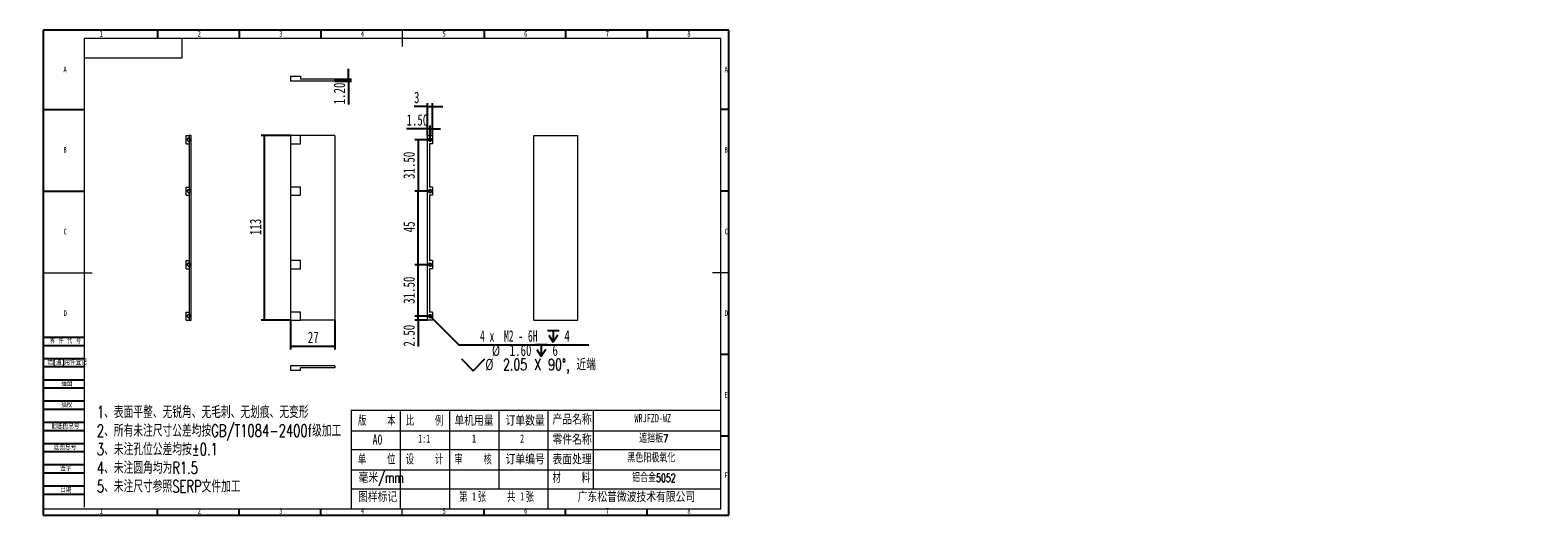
# Model space of a CAD drawing. Header units: millimetres. Extents: x -8 to 916, y -4 to 297.
import ezdxf

# ---------------------------------------------------------------- set-up
doc = ezdxf.new("R2010")
doc.units = ezdxf.units.MM
for name, color, linetype in [('10', 7, 'Continuous'), ('5', 7, 'Continuous'), ('9', 7, 'Continuous')]:
    doc.layers.add(name, color=color, linetype=linetype)
doc.styles.add('SLDTEXTSTYLE0', font='TXT', dxfattribs={"width": 0.7, "bigfont": 'bigfont'})
doc.styles.add('SLDTEXTSTYLE1', font='TXT', dxfattribs={"width": 0.7})
doc.styles.add('SLDTEXTSTYLE2', font='TXT', dxfattribs={"width": 0.614286, "bigfont": 'bigfont'})
doc.styles.add('SLDTEXTSTYLE3', font='TXT', dxfattribs={"width": 0.566667, "bigfont": 'bigfont'})
doc.styles.add('SLDTEXTSTYLE4', font='TXT', dxfattribs={"width": 0.616667})
doc.dimstyles.new('SLDDIMSTYLE0', dxfattribs={"dimtxt": 7, "dimasz": 4.08, "dimexe": 0, "dimexo": 0.0625, "dimgap": 1.75, "dimtad": 2, "dimrnd": 1e-09, "dimzin": 12, "dimdsep": 46, "dimtxsty": 'SLDTEXTSTYLE1', "dimsah": 1, "dimcen": 0.09, "dimadec": 0, "dimazin": 3, "dimtfac": 1, "dimtofl": 0, "dimtmove": 0, "dimatfit": 3, "dimfxl": 0, "dimfrac": 2, "dimtolj": 1, "dimtzin": 12, "dimarcsym": 0})
doc.dimstyles.new('SLDDIMSTYLE1', dxfattribs={"dimtxt": 7, "dimasz": 4.08, "dimexe": 0, "dimexo": 0.0625, "dimgap": 1.75, "dimtad": 2, "dimrnd": 1e-09, "dimzin": 4, "dimdsep": 46, "dimtxsty": 'SLDTEXTSTYLE1', "dimsah": 1, "dimcen": 0.09, "dimadec": 0, "dimazin": 1, "dimtfac": 1, "dimtmove": 0, "dimatfit": 0, "dimfxl": 0, "dimfrac": 2, "dimtolj": 1, "dimtzin": 12, "dimarcsym": 0})
doc.dimstyles.new('SLDDIMSTYLE2', dxfattribs={"dimtxt": 7, "dimasz": 4.08, "dimexe": 0, "dimexo": 0.0625, "dimgap": 1.75, "dimtad": 2, "dimrnd": 1e-09, "dimzin": 12, "dimdsep": 46, "dimtxsty": 'SLDTEXTSTYLE1', "dimsah": 1, "dimcen": 0.09, "dimadec": 0, "dimazin": 3, "dimtfac": 1, "dimtmove": 0, "dimatfit": 0, "dimfxl": 0, "dimfrac": 2, "dimtolj": 1, "dimtzin": 12, "dimarcsym": 0})
doc.dimstyles.new('SLDDIMSTYLE3', dxfattribs={"dimtxt": 7, "dimasz": 4.08, "dimexe": 0, "dimexo": 0.0625, "dimgap": 1.75, "dimtad": 2, "dimrnd": 1e-09, "dimzin": 4, "dimdsep": 46, "dimtxsty": 'SLDTEXTSTYLE1', "dimsah": 1, "dimcen": 0.09, "dimadec": 0, "dimazin": 1, "dimtfac": 1, "dimtofl": 0, "dimtmove": 0, "dimatfit": 3, "dimfxl": 0, "dimfrac": 2, "dimtolj": 1, "dimtzin": 12, "dimarcsym": 0})
doc.dimstyles.new('SLDDIMSTYLE4', dxfattribs={"dimtxt": 7, "dimasz": 4.08, "dimexe": 0, "dimexo": 0.0625, "dimgap": 1.75, "dimtad": 0, "dimtih": 1, "dimtoh": 1, "dimdec": 6, "dimrnd": 1e-09, "dimzin": 12, "dimdsep": 46, "dimtxsty": 'SLDTEXTSTYLE1', "dimblk1": 'NONE', "dimsah": 1, "dimcen": 0, "dimadec": 0, "dimazin": 3, "dimtfac": 1, "dimtmove": 0, "dimatfit": 3, "dimldrblk": 'NONE', "dimfxl": 0, "dimfrac": 2, "dimtolj": 1, "dimtzin": 12, "dimarcsym": 0})

# ---------------------------------------------------------------- blocks, each defined once
blk = doc.blocks.new('SW_NOTE_0')
at = {"layer": '10', "color": 0, "attachment_point": 1, "style": 'SLDTEXTSTYLE0'}
for s, insert, char_height in [('1\\M+18141\\M+1955C\\M+196CA\\M+195BD\\M+190AE\\M+18141\\M+19DD9锐\\M+18A70\\M+18141\\M+19DD9\\M+196D1\\M+18E68\\M+18141\\M+19DD9划\\M+18DAD\\M+18141\\M+19DD9变\\M+18C60', (0, 9.55), 7.40833), ('2\\M+18141\\M+18F8A\\M+1974C\\M+196A2\\M+1928D\\M+18EDA\\M+190A1\\M+18CF6\\M+18DB7\\M+18BCF\\M+188C2GB/T1084-2400f级\\M+189C1\\M+18D48', (0, -1.83), 7.40833), ('3\\M+18141\\M+196A2\\M+1928D\\M+18D45\\M+188CA\\M+18CF6\\M+18DB7\\M+18BCF\\M+188C2\\M+1817D0.1', (0, -13.21), 7.4083), ('4\\M+18141\\M+196A2\\M+1928D圆\\M+18A70\\M+18BCF为R1.5', (0, -24.58), 7.4083), ('5\\M+18141\\M+196A2\\M+1928D\\M+18EDA\\M+190A1\\M+18E51\\M+18FC6SERP\\M+195B6\\M+18C8F\\M+189C1\\M+18D48', (0, -35.96), 7.4083)]:
    blk.add_mtext(s, dxfattribs=dict(at, insert=insert, char_height=char_height))
blk = doc.blocks.new('_D')
at = {"layer": '10'}
for p, q in [((151.52, 119.43), (151.52, 101.43)), ((178.52, 119.43), (178.52, 101.43)), ((178.52, 103.43), (151.52, 103.43))]:
    blk.add_line(p, q, dxfattribs=at)
for points in [[(151.52, 103.43), (155.6, 102.92), (155.6, 103.94)], [(178.52, 103.43), (174.44, 103.94), (174.44, 102.92)]]:
    blk.add_solid(points, dxfattribs=at)
at = {"layer": '10', "insert": (162.05, 112.46), "char_height": 7, "attachment_point": 1, "style": 'SLDTEXTSTYLE1'}
blk.add_mtext('27', dxfattribs=at)
blk = doc.blocks.new('_D_1')
at = {"layer": '10'}
for p, q in [((151.52, 232.43), (133.52, 232.43)), ((135.52, 119.43), (135.52, 232.43)), ((151.52, 119.43), (133.52, 119.43))]:
    blk.add_line(p, q, dxfattribs=at)
for points in [[(135.52, 232.43), (135.01, 228.35), (136.03, 228.35)], [(135.52, 119.43), (136.03, 123.51), (135.01, 123.51)]]:
    blk.add_solid(points, dxfattribs=at)
at = {"layer": '10', "insert": (126.5, 171.53), "char_height": 7, "attachment_point": 1, "rotation": 90, "style": 'SLDTEXTSTYLE1'}
blk.add_mtext('113', dxfattribs=at)
blk = doc.blocks.new('_D_2')
at = {"layer": '10'}
for p, q in [((235.42, 236.54), (222.5, 236.54)), ((235.42, 232.43), (235.42, 238.54)), ((236.92, 236.54), (235.42, 236.54)), ((236.92, 229.93), (236.92, 238.54)), ((236.92, 236.54), (243.27, 236.54))]:
    blk.add_line(p, q, dxfattribs=at)
for points in [[(235.42, 236.54), (231.34, 237.05), (231.34, 236.03)], [(236.92, 236.54), (241, 236.03), (241, 237.05)]]:
    blk.add_solid(points, dxfattribs=at)
at = {"layer": '10', "insert": (222.5, 245.56), "char_height": 7, "attachment_point": 1, "style": 'SLDTEXTSTYLE1'}
blk.add_mtext('1.50', dxfattribs=at)
blk = doc.blocks.new('_D_3')
at = {"layer": '10'}
for p, q in [((235.42, 250.35), (227.1, 250.35)), ((235.42, 232.43), (235.42, 252.35)), ((235.42, 250.35), (238.42, 250.35)), ((238.42, 232.43), (238.42, 252.35)), ((238.42, 250.35), (244.77, 250.35))]:
    blk.add_line(p, q, dxfattribs=at)
for points in [[(235.42, 250.35), (231.34, 250.85), (231.34, 249.84)], [(238.42, 250.35), (242.5, 249.84), (242.5, 250.85)]]:
    blk.add_solid(points, dxfattribs=at)
at = {"layer": '10', "insert": (227.1, 259.37), "char_height": 7, "attachment_point": 1, "style": 'SLDTEXTSTYLE1'}
blk.add_mtext('3', dxfattribs=at)
blk = doc.blocks.new('_D_4')
at = {"layer": '10'}
for p, q in [((236.92, 229.93), (227.56, 229.93)), ((229.56, 229.93), (229.56, 198.43)), ((236.92, 198.43), (227.56, 198.43))]:
    blk.add_line(p, q, dxfattribs=at)
for points in [[(229.56, 229.93), (229.05, 225.85), (230.06, 225.85)], [(229.56, 198.43), (230.06, 202.51), (229.05, 202.51)]]:
    blk.add_solid(points, dxfattribs=at)
at = {"layer": '10', "insert": (220.53, 205.92), "char_height": 7, "attachment_point": 1, "rotation": 90, "style": 'SLDTEXTSTYLE1'}
blk.add_mtext('31.50', dxfattribs=at)
blk = doc.blocks.new('_D_5')
at = {"layer": '10'}
for p, q in [((236.92, 198.43), (227.56, 198.43)), ((229.56, 153.43), (229.56, 198.43)), ((236.92, 153.43), (227.56, 153.43))]:
    blk.add_line(p, q, dxfattribs=at)
for points in [[(229.56, 198.43), (229.05, 194.35), (230.06, 194.35)], [(229.56, 153.43), (230.06, 157.51), (229.05, 157.51)]]:
    blk.add_solid(points, dxfattribs=at)
at = {"layer": '10', "insert": (220.53, 173.24), "char_height": 7, "attachment_point": 1, "rotation": 90, "style": 'SLDTEXTSTYLE1'}
blk.add_mtext('45', dxfattribs=at)
blk = doc.blocks.new('_D_6')
at = {"layer": '10'}
for p, q in [((236.92, 153.43), (227.56, 153.43)), ((229.56, 121.93), (229.56, 153.43)), ((236.92, 121.93), (227.56, 121.93))]:
    blk.add_line(p, q, dxfattribs=at)
for points in [[(229.56, 153.43), (229.05, 149.35), (230.06, 149.35)], [(229.56, 121.93), (230.06, 126.01), (229.05, 126.01)]]:
    blk.add_solid(points, dxfattribs=at)
at = {"layer": '10', "insert": (220.53, 129.47), "char_height": 7, "attachment_point": 1, "rotation": 90, "style": 'SLDTEXTSTYLE1'}
blk.add_mtext('31.50', dxfattribs=at)
blk = doc.blocks.new('_D_7')
at = {"layer": '10'}
for p, q in [((236.92, 121.93), (227.56, 121.93)), ((229.56, 121.93), (229.56, 128.28)), ((229.56, 119.43), (229.56, 121.93)), ((235.42, 119.43), (227.56, 119.43)), ((229.56, 119.43), (229.56, 103.29))]:
    blk.add_line(p, q, dxfattribs=at)
for points in [[(229.56, 121.93), (230.06, 126.01), (229.05, 126.01)], [(229.56, 119.43), (229.05, 115.35), (230.06, 115.35)]]:
    blk.add_solid(points, dxfattribs=at)
at = {"layer": '10', "insert": (220.53, 103.29), "char_height": 7, "attachment_point": 1, "rotation": 90, "style": 'SLDTEXTSTYLE1'}
blk.add_mtext('2.50', dxfattribs=at)
blk = doc.blocks.new('SW_SYMBOL_HOLE_DEPTH')
at = {"layer": '10', "color": 0}
for p, q in [((0, 875), (800, 875)), ((100, 555), (400, 75)), ((400, 875), (400, 75)), ((700, 555), (400, 75))]:
    blk.add_line(p, q, dxfattribs=at)
blk = doc.blocks.new('SW_SYMBOL_HOLE_SINK')
at = {"layer": '10', "color": 0}
for p, q in [((0, 875), (800, 75)), ((800, 75), (1600, 875))]:
    blk.add_line(p, q, dxfattribs=at)
blk = doc.blocks.new('_D_8')
at = {"layer": '10'}
for p, q in [((236.2, 122.66), (237.65, 121.21)), ((237.65, 121.21), (254.5, 104.35)), ((254.5, 104.35), (334.2, 104.35))]:
    blk.add_line(p, q, dxfattribs=at)
blk.add_solid([(237.65, 121.21), (240.17, 117.96), (240.89, 118.68)], dxfattribs=at)
at = {"layer": '10', "xscale": 0.009023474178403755, "yscale": 0.009023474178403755, "zscale": 0.009023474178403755}
for name, p in [('SW_SYMBOL_HOLE_DEPTH', (308.82, 105.31)), ('SW_SYMBOL_HOLE_DEPTH', (301.49, 96.57)), ('SW_SYMBOL_HOLE_SINK', (256.09, 87.83))]:
    blk.add_blockref(name, p, dxfattribs=at)
at = {"layer": '10', "char_height": 7, "attachment_point": 1}
for s, insert, style in [('4 x  M2 - 6H', (267.53, 113.29), 'SLDTEXTSTYLE4'), ('4', (319.24, 113.29), 'SLDTEXTSTYLE1'), ('%%c', (274.87, 104.58), 'SLDTEXTSTYLE1'), ('1.60', (285.72, 104.55), 'SLDTEXTSTYLE1'), ('6', (311.91, 104.55), 'SLDTEXTSTYLE1'), ('%%c', (270.81, 95.84), 'SLDTEXTSTYLE1'), ('2.05 X 90\\M+1818B, \\M+18BDF\\M+1925B', (281.67, 95.81), 'SLDTEXTSTYLE0')]:
    blk.add_mtext(s, dxfattribs=dict(at, insert=insert, style=style))
blk = doc.blocks.new('_NONE')
blk = doc.blocks.new('_D_9')
at = {"layer": '10'}
for p, q in [((186.88, 266.96), (186.88, 273.31)), ((178.52, 266.96), (188.88, 266.96)), ((178.52, 265.76), (188.88, 265.76)), ((186.88, 266.96), (186.88, 265.76)), ((186.88, 265.76), (186.88, 251.57))]:
    blk.add_line(p, q, dxfattribs=at)
for points in [[(186.88, 266.96), (187.39, 271.04), (186.37, 271.04)], [(186.88, 265.76), (186.37, 261.68), (187.39, 261.68)]]:
    blk.add_solid(points, dxfattribs=at)
at = {"layer": '10', "insert": (177.86, 251.57), "char_height": 7, "attachment_point": 1, "rotation": 90, "style": 'SLDTEXTSTYLE1'}
blk.add_mtext('1.20', dxfattribs=at)

msp = doc.modelspace()

# ---------------------------------------------------------------- linework, layer by layer
at = {"color": 7, "linetype": 'Continuous', "lineweight": 15}
for p, q in [((151.5190326, 268.7565691), (157.5190327, 268.7565691)), ((151.5190326, 268.7565691), (151.5190326, 265.756563)), ((157.5190327, 268.7565691), (157.5190327, 266.9565684)), ((178.5190333, 265.756563), (151.5190326, 265.756563)), ((178.5190333, 266.9565684), (157.5190327, 266.9565684)), ((178.5190333, 266.9565684), (178.5190333, 265.756563)), ((87.5284591, 227.4315762), (87.5284591, 232.4315752)), ((87.5284591, 232.4315752), (89.3284597, 232.4315752)), ((90.5284651, 232.4315752), (89.3284597, 232.4315752)), ((89.3284597, 232.4315752), (89.3284597, 119.4315771)), ((90.5284651, 119.4315771), (90.5284651, 232.4315752)), ((157.5190327, 232.4315752), (151.5190326, 232.4315752)), ((151.5190326, 232.4315752), (151.5190326, 227.4315762)), ((157.5190327, 227.4315762), (157.5190327, 232.4315752)), ((178.5190333, 232.4315752), (157.5190327, 232.4315752)), ((178.5190333, 232.4315752), (178.5190333, 119.4315771)), ((235.4204212, 232.4315752), (238.4204273, 232.4315752)), ((235.4204212, 119.4315771), (235.4204212, 232.4315752)), ((238.4204273, 232.4315752), (238.4204273, 227.4315762)), ((300.4332951, 232.4315752), (327.4332958, 232.4315752)), ((300.4332951, 119.4315771), (300.4332951, 232.4315752)), ((327.4332958, 119.4315771), (327.4332958, 232.4315752)), ((87.5284591, 227.4315762), (89.3284597, 227.4315762)), ((151.5190326, 227.4315762), (157.5190327, 227.4315762)), ((151.5190326, 227.4315762), (151.5190326, 200.9315746)), ((236.6204267, 229.1899542), (236.6204267, 230.6731934)), ((238.4204273, 227.4315762), (236.6204267, 227.4315762)), ((236.6204267, 227.4315762), (236.6204267, 200.9315746)), ((87.5284591, 195.9315748), (87.5284591, 200.9315746)), ((87.5284591, 200.9315746), (89.3284597, 200.9315746)), ((87.5284591, 195.9315748), (89.3284597, 195.9315748)), ((157.5190327, 200.9315746), (151.5190326, 200.9315746)), ((151.5190326, 200.9315746), (151.5190326, 195.9315748)), ((151.5190326, 195.9315748), (157.5190327, 195.9315748)), ((151.5190326, 195.9315748), (151.5190326, 155.9315747)), ((157.5190327, 195.9315748), (157.5190327, 200.9315746)), ((238.4204273, 200.9315746), (236.6204267, 200.9315746)), ((236.6204267, 197.6899546), (236.6204267, 199.1731948)), ((238.4204273, 195.9315748), (236.6204267, 195.9315748)), ((236.6204267, 195.9315748), (236.6204267, 155.9315747)), ((238.4204273, 200.9315746), (238.4204273, 195.9315748)), ((87.5284591, 150.9315739), (87.5284591, 155.9315747)), ((87.5284591, 155.9315747), (89.3284597, 155.9315747)), ((87.5284591, 150.9315739), (89.3284597, 150.9315739)), ((157.5190327, 155.9315747), (151.5190326, 155.9315747)), ((151.5190326, 155.9315747), (151.5190326, 150.9315739)), ((151.5190326, 150.9315739), (157.5190327, 150.9315739)), ((151.5190326, 150.9315739), (151.5190326, 124.4315761)), ((157.5190327, 150.9315739), (157.5190327, 155.9315747)), ((238.4204273, 155.9315747), (236.6204267, 155.9315747)), ((236.6204267, 152.6899556), (236.6204267, 154.1731949)), ((238.4204273, 150.9315739), (236.6204267, 150.9315739)), ((236.6204267, 150.9315739), (236.6204267, 124.4315761)), ((238.4204273, 155.9315747), (238.4204273, 150.9315739)), ((87.5284591, 119.4315771), (87.5284591, 124.4315761)), ((87.5284591, 124.4315761), (89.3284597, 124.4315761)), ((157.5190327, 124.4315761), (151.5190326, 124.4315761)), ((151.5190326, 124.4315761), (151.5190326, 119.4315771)), ((157.5190327, 119.4315771), (157.5190327, 124.4315761)), ((238.4204273, 124.4315761), (236.6204267, 124.4315761)), ((236.6204267, 121.1899514), (236.6204267, 122.6731981)), ((238.4204273, 124.4315761), (238.4204273, 119.4315771)), ((87.5284591, 119.4315771), (89.3284597, 119.4315771)), ((89.3284597, 119.4315771), (90.5284651, 119.4315771)), ((151.5190326, 119.4315771), (157.5190327, 119.4315771)), ((178.5190333, 119.4315771), (157.5190327, 119.4315771)), ((238.4204273, 119.4315771), (235.4204212, 119.4315771)), ((300.4332951, 119.4315771), (327.4332958, 119.4315771)), ((178.5190333, 91.5588251), (151.5190326, 91.5588251)), ((151.5190326, 91.5588251), (151.5190326, 88.558819)), ((157.5190327, 88.558819), (151.5190326, 88.558819)), ((178.5190333, 90.3588197), (157.5190327, 90.3588197)), ((157.5190327, 88.558819), (157.5190327, 90.3588197)), ((178.5190333, 91.5588251), (178.5190333, 90.3588197))]:
    msp.add_line(p, q, dxfattribs=at)
for centre, radius in [((236.9204274, 229.9315748), 1.025), ((236.9204274, 229.9315748), 0.8), ((236.9204274, 198.4315748), 1.025), ((236.9204274, 198.4315748), 0.8), ((236.9204274, 153.4315748), 1.025), ((236.9204274, 153.4315748), 0.8), ((236.9204274, 121.9315748), 1.025), ((236.9204274, 121.9315748), 0.8)]:
    msp.add_circle(centre, radius, dxfattribs=at)
at = {"color": 7, "linetype": 'Continuous', "lineweight": 0}
for centre in [(89.0284589, 229.9315748), (236.9204274, 229.9315748), (89.0284589, 198.4315748), (236.9204274, 198.4315748), (89.0284589, 153.4315748), (236.9204274, 153.4315748), (89.0284589, 121.9315748), (236.9204274, 121.9315748)]:
    msp.add_arc(centre, 1, 255, 195, dxfattribs=at)
at = {"color": 7, "linetype": 'Continuous', "lineweight": 15}
for centre in [(89.0284589, 229.9315748), (89.0284589, 198.4315748), (89.0284589, 153.4315748), (89.0284589, 121.9315748)]:
    msp.add_arc(centre, 0.8, 67.975687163, 292.024312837, dxfattribs=at)
at = {"layer": '10', "color": 7}
for p, q in [((0, 109), (25, 109)), ((0, 104), (25, 104)), ((0, 96), (25, 96)), ((0, 91), (25, 91)), ((0, 83), (25, 83)), ((0, 78), (25, 78)), ((0, 70), (25, 70)), ((0, 65), (25, 65)), ((0, 57), (25, 57)), ((0, 52), (25, 52)), ((0, 44), (25, 44)), ((0, 39), (25, 39)), ((0, 31), (25, 31)), ((0, 26), (25, 26)), ((0, 18), (25, 18)), ((0, 13), (25, 13))]:
    msp.add_line(p, q, dxfattribs=at)
at = {"layer": '10', "lineweight": 15}
for p, q in [((188.6785455, 64.4299422), (188.6785455, 3.8961968)), ((188.6785455, 64.4299422), (415, 64.4299422)), ((218.7130609, 64.4299422), (218.7130609, 3.8961968)), ((248.8248044, 64.4299422), (248.8248044, 3.8961968)), ((279.1269497, 64.4299422), (279.1269497, 16.2097292)), ((309.1725917, 64.4299422), (309.1725917, 3.8961968)), ((336.9334956, 64.4299422), (336.9334956, 16.2097292)), ((188.6785455, 51.8098558), (415, 51.8098558)), ((188.6785455, 40.1923342), (415, 40.1923342)), ((188.6785455, 27.931775), (415, 27.931775)), ((188.6785455, 16.2097292), (415, 16.2097292))]:
    msp.add_line(p, q, dxfattribs=at)
at = {"layer": '5'}
for p, q in [((70, 297), (70, 292)), ((120, 297), (120, 292)), ((170, 297), (170, 292)), ((270, 297), (270, 292)), ((320, 297), (320, 292)), ((370, 297), (370, 292)), ((0, 248.5), (25, 248.5)), ((420, 248.5), (415, 248.5)), ((0, 198.5), (25, 198.5)), ((420, 198.5), (415, 198.5)), ((420, 98.5), (415, 98.5)), ((420, 48.5), (415, 48.5)), ((70, 0), (70, 3.8961968)), ((120, 0), (120, 3.8961968)), ((170, 0), (170, 3.8961968)), ((270, 0), (270, 3.8961968)), ((320, 0), (320, 3.8961968)), ((370, 0), (370, 3.8961968))]:
    msp.add_line(p, q, dxfattribs=at)
at = {"layer": '5', "lineweight": 15}
for p, q in [((219.8705406, 297), (219.8705406, 287)), ((0, 148.5), (30, 148.5)), ((420, 148.5), (410, 148.5)), ((219.8705406, 0), (219.8705406, 3.8961968))]:
    msp.add_line(p, q, dxfattribs=at)
at = {"layer": '5', "color": 7, "lineweight": 15}
for p, q in [((415, 292), (25, 292)), ((25, 292), (25, 5)), ((85, 280), (85, 292)), ((415, 3.8961968), (415, 292)), ((25, 280), (85, 280)), ((0, 3.8961968), (415, 3.8961968))]:
    msp.add_line(p, q, dxfattribs=at)
at = {"layer": '9', "color": 7}
for p, q in [((420, 297), (0, 297)), ((0, 297), (0, 0)), ((420, 148.5), (420, 297)), ((420, 0), (420, 148.5)), ((0, 0), (420, 0))]:
    msp.add_line(p, q, dxfattribs=at)

# ---------------------------------------------------------------- block references
at = {"layer": '10'}
msp.add_blockref('SW_NOTE_0', (32.8050681, 57.3718725), dxfattribs=at)

# ---------------------------------------------------------------- texts
for s, insert, char_height, attachment_point, style in [('1', (35.5444444, 296.5426708), 3.5, 2, 'SLDTEXTSTYLE1'), ('2', (95.5444444, 296.5426708), 3.5, 2, 'SLDTEXTSTYLE1'), ('3', (145.5444444, 296.5426708), 3.5, 2, 'SLDTEXTSTYLE1'), ('4', (195.5444444, 296.5426708), 3.5, 2, 'SLDTEXTSTYLE1'), ('5', (245.5444444, 296.5426708), 3.5, 2, 'SLDTEXTSTYLE1'), ('6', (295.546875, 296.5426708), 3.5, 2, 'SLDTEXTSTYLE1'), ('7', (345.546875, 296.5426708), 3.5, 2, 'SLDTEXTSTYLE1'), ('8', (395.546875, 296.5426708), 3.5, 2, 'SLDTEXTSTYLE1'), ('A', (13.3203125, 274.7364279), 3.5, 2, 'SLDTEXTSTYLE1'), ('A', (418.3203125, 274.7364279), 3.5, 2, 'SLDTEXTSTYLE1'), ('B', (13.3203125, 225.5426708), 3.5, 2, 'SLDTEXTSTYLE1'), ('B', (418.3203125, 225.5426708), 3.5, 2, 'SLDTEXTSTYLE1'), ('C', (13.4272569, 175.4864279), 3.5, 2, 'SLDTEXTSTYLE1'), ('C', (418.4272569, 175.4864279), 3.5, 2, 'SLDTEXTSTYLE1'), ('D', (13.4296875, 125.5426708), 3.5, 2, 'SLDTEXTSTYLE1'), ('D', (418.4296875, 125.5426708), 3.5, 2, 'SLDTEXTSTYLE1'), ('E', (418.3178819, 75.4864279), 3.5, 2, 'SLDTEXTSTYLE1'), ('\\M+194C5    \\M+1967B', (192.8072974, 61.1570778), 6.35, 1, 'SLDTEXTSTYLE3'), ('\\M+194E4    \\M+197E1', (222.0613884, 61.1570778), 6.35, 1, 'SLDTEXTSTYLE3'), ('单\\M+18AF7\\M+19770\\M+197CA', (251.8366274, 61.1570778), 6.35, 1, 'SLDTEXTSTYLE0'), ('订单\\M+19094\\M+197CA', (283.1643048, 61.1570778), 6.35, 1, 'SLDTEXTSTYLE0'), ('产\\M+19569\\M+196BC\\M+18FCC', (311.9461482, 61.9152771), 6.35, 1, 'SLDTEXTSTYLE0'), ('WRJFZD-WZ', (362.1417091, 61.9971932), 5, 1, 'SLDTEXTSTYLE1'), ('A0', (201.703177, 49.583033), 6.35, 1, 'SLDTEXTSTYLE1'), ('1:1', (229.591561, 49.479098), 5, 1, 'SLDTEXTSTYLE1'), ('1', (262.6095926, 49.479098), 5, 1, 'SLDTEXTSTYLE1'), ('2', (292.0677666, 49.479098), 5, 1, 'SLDTEXTSTYLE1'), ('\\M+197EB\\M+18C8F\\M+196BC\\M+18FCC', (311.957907, 49.583033), 6.35, 1, 'SLDTEXTSTYLE0'), ('\\M+18ED5挡\\M+194C27', (365.05143, 49.479098), 5, 1, 'SLDTEXTSTYLE0'), ('单    \\M+188CA', (192.8190563, 37.4510545), 6.35, 1, 'SLDTEXTSTYLE3'), ('设    计', (222.0613884, 37.4510545), 6.35, 1, 'SLDTEXTSTYLE3'), ('审    \\M+18A6A', (251.8248686, 37.4510545), 6.35, 1, 'SLDTEXTSTYLE3'), ('订单编\\M+18D86', (283.1584253, 37.4510545), 6.35, 1, 'SLDTEXTSTYLE0'), ('\\M+1955C\\M+196CA处\\M+1979D', (311.957907, 37.4510545), 6.35, 1, 'SLDTEXTSTYLE0'), ('\\M+1FC4B\\M+19046阳极氧\\M+189BB', (357.7771255, 37.5036978), 5, 1, 'SLDTEXTSTYLE0'), ('\\M+19F7C\\M+195C4/mm', (193.1295497, 26.2771805), 6.35, 1, 'SLDTEXTSTYLE0'), ('\\M+18DDE    \\M+197BF', (311.957907, 26.1699459), 6.35, 1, 'SLDTEXTSTYLE3'), ('铝\\M+18D87\\M+18BE05052', (360.6868473, 25.3707881), 5, 1, 'SLDTEXTSTYLE0'), ('F', (418.2243055, 26.2364279), 3.5, 2, 'SLDTEXTSTYLE1'), ('图样标记', (192.8072974, 14.4869713), 6.35, 1, 'SLDTEXTSTYLE0'), ('\\M+191E6  张    \\M+18BA4  张', (254.7547854, 14.4869713), 6.35, 1, 'SLDTEXTSTYLE3'), ('1', (262.6095926, 14.1314427), 5, 1, 'SLDTEXTSTYLE1'), ('1', (292.0677666, 14.1314427), 5, 1, 'SLDTEXTSTYLE1'), ('\\M+19BF6东\\M+18FBC\\M+19581\\M+194F7\\M+19467\\M+18B5A术\\M+1974C\\M+18CC0\\M+18CF6\\M+18E69', (327.3692687, 14.4869713), 6.35, 1, 'SLDTEXTSTYLE0'), ('1', (35.5444444, 4.4864279), 3.5, 2, 'SLDTEXTSTYLE1'), ('2', (95.5444444, 4.4864279), 3.5, 2, 'SLDTEXTSTYLE1'), ('3', (145.5444444, 4.4864279), 3.5, 2, 'SLDTEXTSTYLE1'), ('4', (195.5444444, 4.4864279), 3.5, 2, 'SLDTEXTSTYLE1'), ('5', (245.5444444, 4.4864279), 3.5, 2, 'SLDTEXTSTYLE1'), ('6', (295.546875, 4.4864279), 3.5, 2, 'SLDTEXTSTYLE1'), ('7', (345.546875, 4.4864279), 3.5, 2, 'SLDTEXTSTYLE1'), ('8', (395.546875, 4.4864279), 3.5, 2, 'SLDTEXTSTYLE1')]:
    msp.add_mtext(s, dxfattribs=dict(at, insert=insert, char_height=char_height, attachment_point=attachment_point, style=style))
at = {"layer": '10', "color": 7, "char_height": 3.5}
for s, insert, attachment_point, style in [('\\M+197EB \\M+18C8F \\M+191E3 \\M+18D86', (4.0231243, 108.594753), 1, 'SLDTEXTSTYLE2'), ('\\M+18ED8(\\M+192CA)\\M+19770\\M+18C8F\\M+1936F记', (2.473749, 95.4991764), 1, 'SLDTEXTSTYLE0'), ('\\M+19560图', (14.3302084, 82.5525317), 2, 'SLDTEXTSTYLE0'), ('\\M+19560\\M+18D5A', (14.2976996, 69.5170574), 2, 'SLDTEXTSTYLE0'), ('\\M+18B8C\\M+192EA图总\\M+18D86', (4.9999997, 56.4875164), 1, 'SLDTEXTSTYLE0'), ('\\M+192EA图总\\M+18D86', (6.4999999, 43.4863381), 1, 'SLDTEXTSTYLE0'), ('签\\M+18E9A', (13.8038671, 30.5369014), 2, 'SLDTEXTSTYLE0'), ('\\M+193FA\\M+18AFA', (13.8810374, 17.4367573), 2, 'SLDTEXTSTYLE0')]:
    msp.add_mtext(s, dxfattribs=dict(at, insert=insert, attachment_point=attachment_point, style=style))

# ---------------------------------------------------------------- dimensions: what is measured, and where the dimension line sits
at = {"layer": '10'}
for base, p1, p2, dimstyle, picture, middle in [((186.8826396, 265.7565692), (178.5190326, 266.9565692), (178.5190326, 265.7565692), 'SLDDIMSTYLE1', '_D_9', (186.8826396, 257.7110288)), ((135.5190326, 232.4315748), (151.5190326, 119.4315748), (151.5190326, 232.4315748), 'SLDDIMSTYLE0', '_D_1', (135.5190326, 176.1427063)), ((229.5562005, 198.4315748), (236.9204274, 229.9315748), (236.9204274, 198.4315748), 'SLDDIMSTYLE3', '_D_4', (229.5562005, 213.5940535)), ((229.5562005, 198.4315748), (236.9204274, 153.4315748), (236.9204274, 198.4315748), 'SLDDIMSTYLE0', '_D_5', (229.5562005, 176.3140832)), ((229.5562005, 153.4315748), (236.9204274, 121.9315748), (236.9204274, 153.4315748), 'SLDDIMSTYLE3', '_D_6', (229.5562005, 137.141007)), ((229.5562005, 121.9315748), (235.4204274, 119.4315748), (236.9204274, 121.9315748), 'SLDDIMSTYLE1', '_D_7', (229.5562005, 109.4315748))]:
    dim = msp.add_linear_dim(base=base, p1=p1, p2=p2, angle=90, dimstyle=dimstyle, dxfattribs=at)
    dim.commit()
    dim.dimension.update_dxf_attribs({"geometry": picture, "text_midpoint": middle, "dimtype": 160})
for base, p1, p2, dimstyle, picture, middle in [((238.4204274, 250.346112), (235.4204274, 232.4315748), (238.4204274, 232.4315748), 'SLDDIMSTYLE2', '_D_3', (228.6405078, 250.346112)), ((235.4204274, 236.5385211), (236.9204274, 229.9315748), (235.4204274, 232.4315748), 'SLDDIMSTYLE1', '_D_2', (228.6405078, 236.5385211)), ((151.5190326, 103.4315748), (178.5190326, 119.4315748), (151.5190326, 119.4315748), 'SLDDIMSTYLE0', '_D', (165.1166813, 103.4315748))]:
    dim = msp.add_linear_dim(base=base, p1=p1, p2=p2, dimstyle=dimstyle, dxfattribs=at)
    dim.commit()
    dim.dimension.update_dxf_attribs({"geometry": picture, "text_midpoint": middle, "dimtype": 160})
dim = msp.add_diameter_dim_2p(p1=(236.1957692, 122.6564855), p2=(237.6450856, 121.2066641), text='4 x  M2 - 6H {\\fGDT;x} 4\\P%%c 1.60 {\\fGDT;x} 6\\P{\\fGDT;w}%%c 2.05 X 90°, 近端', dimstyle='SLDDIMSTYLE4', override={"dimpost": '<>'}, dxfattribs=at)
dim.commit()
dim.dimension.update_dxf_attribs({"geometry": '_D_8', "text_midpoint": (295.1407888, 99.8959528), "dimtype": 163})

doc.saveas('drawing.dxf')
